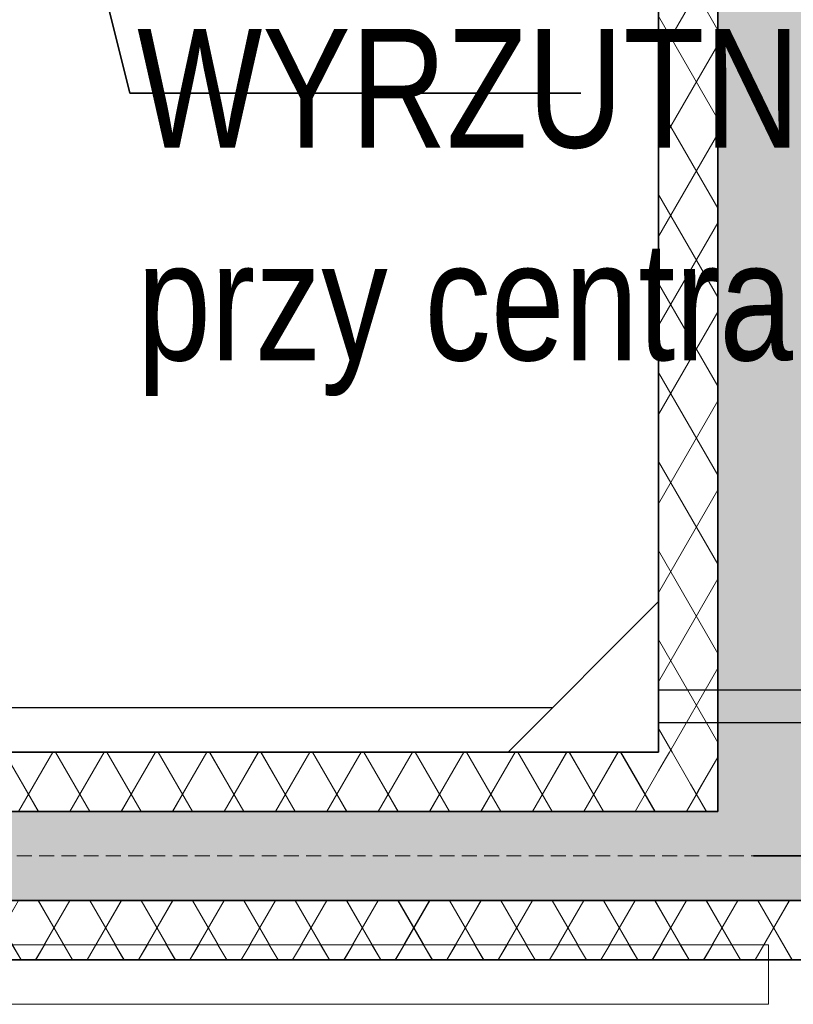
# Model space of a CAD drawing. Header units: millimetres. Extents: x -148444 to 51443, y -4810 to 453290.
# Tile 119 of 256: x 34075 to 36682, y 2427 to 5744. Entities that reach past the tile are written whole.
import ezdxf

# ---------------------------------------------------------------- set-up
doc = ezdxf.new("R2010")
doc.units = ezdxf.units.MM
doc.linetypes.add('DASHED', pattern=[0.75, 0.5, -0.25])
doc.linetypes.add('Wipeout_Contour', pattern=[1000, 0, -1000])
for name, color, linetype in [('- A - ocieplenie', 8, 'Continuous'), ('Konstrukcja - Dach', 8, 'Continuous'), ('Konstrukcja - Siatka mod', 8, 'Continuous'), ('Konstrukcja - Ściany zewnętrzne', 8, 'Continuous')]:
    doc.layers.add(name, color=color, linetype=linetype)
doc.styles.add('STYL_AUTOMATYCZNY_13', font='arial.ttf', dxfattribs={"width": 0.8})
pattern_1 = [(60, (-220940.59, 291884.62), (-129.90381, 75), []), (120, (-220940.59, 291884.62), (129.90381, 75), [])]
pattern_2 = [(60, (-220940.28, 291884.62), (-129.90381, 75), []), (120, (-220940.28, 291884.62), (129.90381, 75), [])]

msp = doc.modelspace()

# ---------------------------------------------------------------- hatches: boundary and pattern name
at = {"layer": '- A - ocieplenie', "linetype": 'Continuous', "lineweight": 15}
h = msp.add_hatch(dxfattribs=at)
h.set_pattern_fill('Izolacja_miękka_0007', color=8, style=0, pattern_type=2)
h.set_pattern_definition(pattern_1)
h.paths.add_polyline_path([(36428, 3276.9), (36428, 15349.3), (36228, 15349.3), (36228, 3276.9)])
at = {"layer": '- A - ocieplenie', "linetype": 'Continuous', "lineweight": 13, "ltscale": 100}
h = msp.add_hatch(dxfattribs=at)
h.set_pattern_fill('Izolacja_miękka_0007_0007', color=8, style=0, pattern_type=2)
h.set_pattern_definition(pattern_2)
h.paths.add_polyline_path([(36428.3, 3276.9), (36428.3, 15349.3), (36228.3, 15349.3), (36228.3, 3276.9)])
at = {"layer": '- A - ocieplenie', "linetype": 'Continuous', "lineweight": 15}
h = msp.add_hatch(dxfattribs=at)
h.set_pattern_fill('Izolacja_miękka_0007', color=8, style=0, pattern_type=2)
h.set_pattern_definition(pattern_1)
h.paths.add_polyline_path([(10088, 3076.9), (36228, 3076.9), (36228, 3276.9), (10088, 3276.9)])
at = {"layer": '- A - ocieplenie', "linetype": 'Continuous', "lineweight": 13, "ltscale": 100}
h = msp.add_hatch(dxfattribs=at)
h.set_pattern_fill('Izolacja_miękka_0007_0007', color=8, style=0, pattern_type=2)
h.set_pattern_definition(pattern_2)
h.paths.add_polyline_path([(10088.3, 3076.9), (36228.3, 3076.9), (36228.3, 3276.9), (10088.3, 3276.9)])
at = {"layer": '- A - ocieplenie', "linetype": 'Continuous', "lineweight": 15}
h = msp.add_hatch(dxfattribs=at)
h.set_pattern_fill('Izolacja_miękka_0007', color=8, style=0, pattern_type=2)
h.set_pattern_definition(pattern_1)
h.paths.add_polyline_path([(36228, 3276.9), (36428, 3076.9), (36428, 3276.9)])
h = msp.add_hatch(dxfattribs=at)
h.set_pattern_fill('Izolacja_miękka_0007', color=8, style=0, pattern_type=2)
h.set_pattern_definition(pattern_1)
h.paths.add_polyline_path([(36228, 3276.9), (36228, 3076.9), (36428, 3076.9)])
at = {"layer": '- A - ocieplenie', "linetype": 'Continuous', "lineweight": 13, "ltscale": 100}
h = msp.add_hatch(dxfattribs=at)
h.set_pattern_fill('Izolacja_miękka_0007_0007', color=8, style=0, pattern_type=2)
h.set_pattern_definition(pattern_2)
h.paths.add_polyline_path([(36228.3, 3276.9), (36428.3, 3076.9), (36428.3, 3276.9)])
h = msp.add_hatch(dxfattribs=at)
h.set_pattern_fill('Izolacja_miękka_0007_0007', color=8, style=0, pattern_type=2)
h.set_pattern_definition(pattern_2)
h.paths.add_polyline_path([(36228.3, 3276.9), (36228.3, 3076.9), (36428.3, 3076.9)])
at = {"layer": 'Konstrukcja - Ściany zewnętrzne', "linetype": 'Continuous', "lineweight": 13}
for points in [[(36928, 3076.9), (36928, 15856.9), (36428, 15856.9), (36428, 3076.9)], [(36428, 3076.9), (24408, 3076.9), (24408, 2776.9), (36428, 2776.9)], [(36428, 2776.9), (36928, 2776.9), (36428, 3076.9)], [(36928, 3076.9), (36428, 3076.9), (36928, 2776.9)]]:
    msp.add_hatch(color=8, dxfattribs=at).paths.add_polyline_path(points)

# ---------------------------------------------------------------- linework, layer by layer
at = {"layer": '- A - ocieplenie', "color": 8, "linetype": 'Continuous', "lineweight": 35, "ltscale": 100, "flags": 128}
for points in [[(36228, 15349.3), (36228, 3276.9)], [(36428, 3276.9), (36428, 15349.3)], [(36228, 3276.9), (10088, 3276.9)], [(36428, 3076.9), (36428, 3276.9)], [(9888, 3076.9), (36428, 3076.9)], [(38134.6, 2776.9), (9588, 2776.9)]]:
    msp.add_lwpolyline(points, dxfattribs=at)
at = {"layer": '- A - ocieplenie', "color": 8, "linetype": 'Continuous', "lineweight": 13, "ltscale": 100, "flags": 128}
for points in [[(36228.3, 15349.3), (36228.3, 3276.9)], [(36428.3, 3276.9), (36428.3, 15349.3)], [(36228.3, 3276.9), (10088.3, 3276.9)], [(36428.3, 3076.9), (36428.3, 3276.9)], [(9888.3, 3076.9), (36428.3, 3076.9)], [(38134.9, 2776.9), (9588.3, 2776.9)]]:
    msp.add_lwpolyline(points, dxfattribs=at)
at = {"color": 8, "linetype": 'Continuous', "lineweight": 35, "ltscale": 100}
for p, q in [((34166, 6611.8), (34446.3, 5496.5)), ((34446.3, 5496.5), (35966.3, 5496.5)), ((36548.1, 2926.9), (37038, 2926.9))]:
    msp.add_line(p, q, dxfattribs=at)
at = {"color": 8, "linetype": 'Continuous', "lineweight": 25, "ltscale": 100}
for p, q in [((35721.1, 3276.9), (36228, 3783.8)), ((36228, 3486.9), (37128, 3486.9)), ((10493.9, 3426.9), (35871.1, 3426.9)), ((36228, 3376.9), (37128, 3376.9))]:
    msp.add_line(p, q, dxfattribs=at)
at = {"layer": 'Konstrukcja - Dach', "color": 8, "linetype": 'Continuous', "lineweight": 13, "ltscale": 100, "flags": 128}
for points in [[(36428, 10318.2), (36428, 3076.9)], [(36428.3, 10318.2), (36428.3, 3076.9)], [(36428, 10306.9), (36428, 3076.9)], [(36428.3, 10306.9), (36428.3, 3076.9)], [(36428, 3076.9), (9888, 3076.9)], [(36428, 3076.9), (9888, 3076.9)], [(36428.3, 3076.9), (9888.3, 3076.9)], [(36428.3, 3076.9), (9888.3, 3076.9)]]:
    msp.add_lwpolyline(points, dxfattribs=at)
at = {"layer": 'Konstrukcja - Siatka mod', "color": 8, "linetype": 'DASHED', "lineweight": 13, "ltscale": 100}
msp.add_line((7290.5, 2926.9), (36735, 2926.9), dxfattribs=at)
at = {"layer": 'Konstrukcja - Ściany zewnętrzne', "color": 8, "linetype": 'Continuous', "lineweight": 35, "ltscale": 100, "flags": 128}
for points in [[(36428, 15856.9), (36428, 3076.9)], [(36428, 3076.9), (24408, 3076.9)], [(24408, 2776.9), (36428, 2776.9)], [(36928, 2776.9), (36428, 2776.9)]]:
    msp.add_lwpolyline(points, dxfattribs=at)
at = {"layer": 'Konstrukcja - Ściany zewnętrzne', "color": 8, "linetype": 'Continuous', "lineweight": 13, "ltscale": 100, "flags": 128}
for points in [[(36428.3, 15706.9), (36428.3, 3076.9)], [(36428.3, 3076.9), (24408.3, 3076.9)], [(24408.3, 2776.9), (36428.3, 2776.9)], [(36928.3, 2776.9), (36428.3, 2776.9)]]:
    msp.add_lwpolyline(points, dxfattribs=at)

# ---------------------------------------------------------------- texts
at = {"color": 8, "linetype": 'Continuous', "lineweight": 35, "insert": (34470.6, 5713.6), "char_height": 400, "attachment_point": 1, "line_spacing_factor": 1.075024, "style": 'STYL_AUTOMATYCZNY_13'}
msp.add_mtext('\\A1;{\\pql;\\fArial|b0|i0|c238|p0;\\W0.800000;WYRZUTNIA\\P\\pql;\\fArial|b0|i0|c238|p0;\\W0.800000;przy centrali}', dxfattribs=at)

# ---------------------------------------------------------------- wipeouts: each hides what was drawn before it
at = {"color": 8, "linetype": 'Wipeout_Contour', "lineweight": 0, "ltscale": 211992.450433}
msp.add_wipeout([(24798.3, 2426.9), (36598.3, 2426.9), (36598.3, 2626.9), (24798.3, 2626.9)], dxfattribs=at).dxf.layer = '- A - ocieplenie'

# ---------------------------------------------------------------- next in the draw order: hatches: boundary and pattern name
at = {"layer": '- A - ocieplenie', "linetype": 'Continuous', "lineweight": 15}
h = msp.add_hatch(dxfattribs=at)
h.set_pattern_fill('Izolacja_miękka_0007', color=8, style=0, pattern_type=2)
h.set_pattern_definition(pattern_1)
h.paths.add_polyline_path([(9588, 2576.9), (38134.6, 2576.9), (38134.6, 2776.9), (9588, 2776.9)])
at = {"layer": '- A - ocieplenie', "linetype": 'Continuous', "lineweight": 13, "ltscale": 100}
h = msp.add_hatch(dxfattribs=at)
h.set_pattern_fill('Izolacja_miękka_0007_0007', color=8, style=0, pattern_type=2)
h.set_pattern_definition(pattern_2)
h.paths.add_polyline_path([(9588.3, 2576.9), (38134.9, 2576.9), (38134.9, 2776.9), (9588.3, 2776.9)])

# ---------------------------------------------------------------- next in the draw order: linework, layer by layer
at = {"layer": '- A - ocieplenie', "color": 8, "linetype": 'Wipeout_Contour', "lineweight": 13, "ltscale": 100}
for p, q in [((36598.3, 2626.9), (24798.3, 2626.9)), ((36598.3, 2426.9), (36598.3, 2626.9)), ((24798.3, 2426.9), (36598.3, 2426.9))]:
    msp.add_line(p, q, dxfattribs=at)
at = {"layer": '- A - ocieplenie', "color": 8, "linetype": 'Continuous', "lineweight": 13, "ltscale": 100, "flags": 128}
for points in [[(36598.3, 2626.9), (24798.3, 2626.9)], [(36598.3, 2426.9), (36598.3, 2626.9)], [(9588.3, 2576.9), (38134.9, 2576.9)], [(24798.3, 2426.9), (36598.3, 2426.9)]]:
    msp.add_lwpolyline(points, dxfattribs=at)
at = {"layer": '- A - ocieplenie', "color": 8, "linetype": 'Continuous', "lineweight": 35, "ltscale": 100, "flags": 128}
msp.add_lwpolyline([(9588, 2576.9), (38134.6, 2576.9)], dxfattribs=at)

doc.saveas('drawing.dxf')
